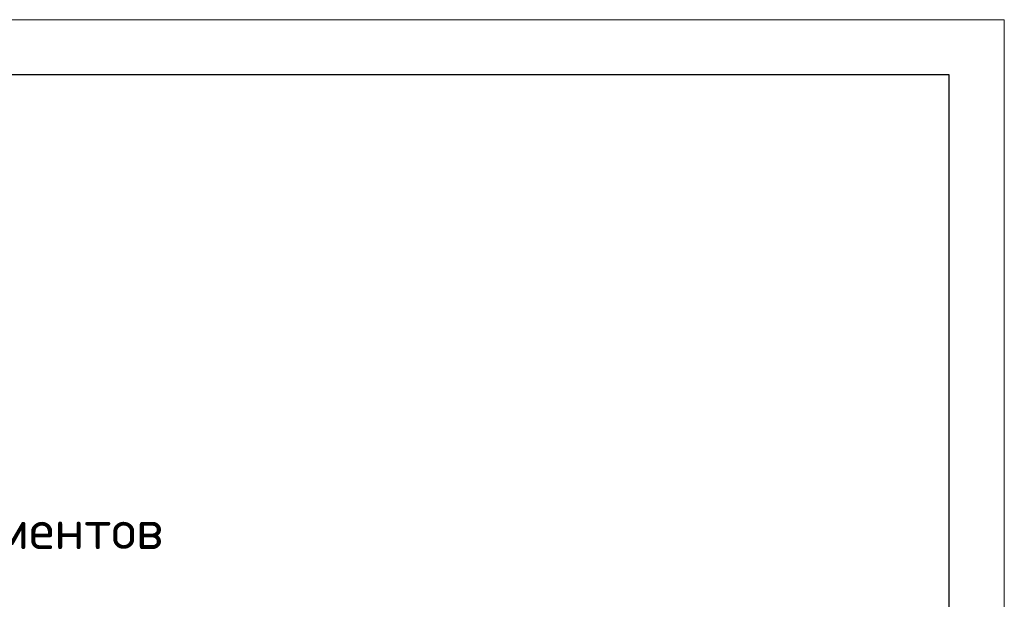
# Model space of a CAD drawing. Header units: millimetres. Extents: x -2765404 to 1548445, y -374876 to 1313256.
# Tile 26 of 77: x 48853 to 57755, y -223950 to -218707. Entities that reach past the tile are written whole.
import ezdxf

# ---------------------------------------------------------------- set-up
doc = ezdxf.new("R2010")
doc.units = ezdxf.units.MM
doc.layers.add('PDF _Текст', color=7, linetype='Continuous')
doc.layers.add('PDF _ЭМ', color=7, linetype='Continuous')
doc.styles.add('PDF ISOCPEUR', font='isocpeur.ttf')

msp = doc.modelspace()

# ---------------------------------------------------------------- linework, layer by layer
at = {"layer": 'PDF _ЭМ', "lineweight": 20}
for points in [[(15756.6, -218706.9), (57754.6, -218706.9), (57754.6, -248403.9)], [(57754.6, -218706.9), (57754.6, -218706.9)]]:
    msp.add_lwpolyline(points, dxfattribs=at)
msp.add_lwpolyline([(15756.6, -248403.9), (57754.6, -248403.9), (57754.6, -218706.9), (15756.6, -218706.9)], close=True, dxfattribs=at)
at = {"layer": 'PDF _ЭМ', "lineweight": 30}
msp.add_lwpolyline([(17756.4, -239405), (16555.9, -239405), (16555.9, -247903.9), (17756.4, -247903.9), (57254.6, -247903.9), (57254.6, -219206.8), (17756.4, -219206.8), (17756.4, -247903.9)], dxfattribs=at)

# ---------------------------------------------------------------- texts
at = {"layer": 'PDF _Текст', "insert": (41382.3, -223589.9), "char_height": 350.006, "attachment_point": 7, "style": 'PDF ISOCPEUR'}
msp.add_mtext('Спецификация элементов фундаментов', dxfattribs=at)

doc.saveas('drawing.dxf')
